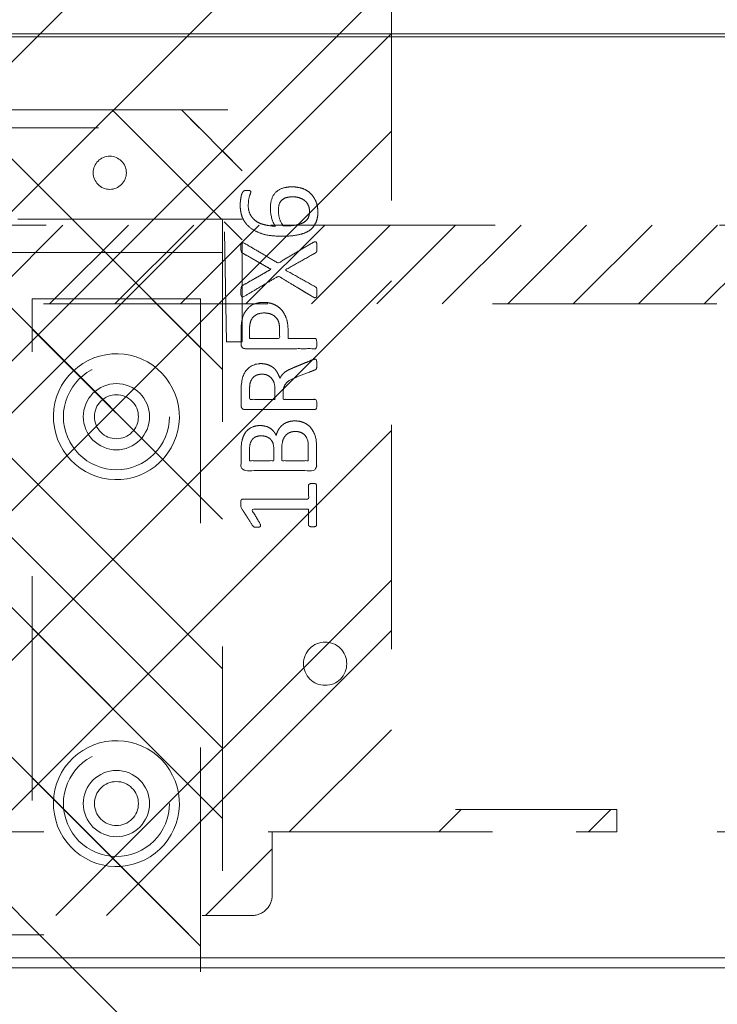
# Model space of a CAD drawing. Header units: inches. Extents: x -467 to -292, y -214 to 28.
# Tile 52 of 81: x -372 to -368, y 18 to 24. Entities that reach past the tile are written whole.
import ezdxf

# ---------------------------------------------------------------- set-up
doc = ezdxf.new("R2010")
doc.units = ezdxf.units.IN
doc.header["$LTSCALE"] = 32
doc.header["$MEASUREMENT"] = 0
doc.linetypes.add('Dash Style-1', pattern=[0.083328, 0.041656, -0.041672])
for name, color, linetype, lineweight in [('DashLine', 7, 'Dash Style-1', 13), ('DashLineFill', 7, 'Dash Style-1', 13), ('Drawing', 7, 'Continuous', 18), ('Metal-Black', 7, 'Continuous', 18), ('Metal-DeskStructure', 7, 'Continuous', 13), ('None', 7, 'Continuous', 18), ('Plastic-BracketCover', 7, 'Continuous', 13), ('SolidLine', 7, 'Continuous', 15), ('Wood_1-H', 7, 'Continuous', 13)]:
    doc.layers.add(name, color=color, linetype=linetype, lineweight=lineweight)
doc.layers.add('Electrical', color=1, linetype='Dash Style-1', lineweight=15, true_color=0xff0000)
doc.layers.add('Metal_Black', color=7, linetype='Continuous', lineweight=13, true_color=0x4c4c4c)
pattern_1 = [(45, (0, 0), (-1.61302, 1.93572), []), (45, (-1.0608, 1.0608), (-0.472346, 0.416761), [])]

# ---------------------------------------------------------------- blocks, each defined once
blk = doc.blocks.new('Group-25')
at = {"layer": 'Electrical', "linetype": 'Continuous', "lineweight": 5, "true_color": 0xdd0000}
h = blk.add_hatch(dxfattribs=at)
h.set_pattern_fill('ElectricalHatch', color=12, style=0, pattern_type=2)
h.set_pattern_definition([(45, (0, 0), (-0.33333333, -0.7222222), [])])
h.paths.add_polyline_path([(12.7579, -15.6969), (119.1752, -15.6969), (119.1752, -16.1654), (12.7579, -16.1654)])
at = {"layer": 'Electrical', "flags": 128}
blk.add_lwpolyline([(12.7579, -15.6969), (119.1752, -15.6969), (119.1752, -16.1654), (12.7579, -16.1654)], close=True, dxfattribs=at)
blk = doc.blocks.new('Group-26')
at = {"layer": 'None'}
blk.add_blockref('Group-25', (0, 0), dxfattribs=at)
blk = doc.blocks.new('SL Overhead (2D)')
at = {"layer": 'None'}
blk.add_blockref('Group-26', (0, 0), dxfattribs=at)
at = {"layer": 'Drawing', "color": 0, "flags": 1}
for tag in ['Tag', 'Catalog', 'Option1', 'Option2', 'Option3', 'Option4', 'Option5', 'Option6', 'Option7', 'Option8', 'Option9', 'Option10', 'Option11', 'Option12', 'Custom', 'FinishGroup', 'Discount', 'Item2', 'Item3', 'Item6', 'Item8', 'Item9', 'Item10', 'Item12', 'Item13', 'Item16', 'Item18', 'Item19', 'Item20', 'Item21', 'Item22', 'Item23', 'Item24', 'Item25', 'Item1', 'Item4', 'Item5', 'Item7', 'Item11', 'Item14', 'Item15', 'Item17']:
    blk.add_attdef(tag, (-82.6696, -130.5265), '', height=0.00709, dxfattribs=at)
blk = doc.blocks.new('Group-32')
at = {"layer": 'SolidLine', "flags": 128}
blk.add_lwpolyline([(-4.8819, -2.5591), (31.1024, -2.5591), (31.1024, -2.5787), (-4.8819, -2.5787)], close=True, dxfattribs=at)
blk = doc.blocks.new('Group-35')
at = {"layer": 'SolidLine', "flags": 128}
for points in [[(-4.8819, -2.5591), (31.1024, -2.5591), (31.1024, -86.5748), (-4.8819, -86.5748)], [(-4.8619, -2.5591), (31.0824, -2.5591), (31.0824, -86.5748), (-4.8619, -86.5748)]]:
    blk.add_lwpolyline(points, close=True, dxfattribs=at)
at = {"layer": 'None'}
blk.add_blockref('Group-32', (0, 0), dxfattribs=at)
blk = doc.blocks.new('Group-49')
at = {"layer": 'Metal_Black', "color": 7}
for points, knots in [([(2.5398, 1.8457), (2.5694, 1.8457), (2.6247, 1.8291), (2.6672, 1.7903), (2.693, 1.7331), (2.693, 1.6667), (2.6782, 1.6242), (2.6524, 1.591), (2.6155, 1.5707), (2.5675, 1.5578), (2.5103, 1.5523), (2.4494, 1.5523), (2.3608, 1.5606), (2.2888, 1.6021), (2.2519, 1.6427), (2.2316, 1.6999), (2.2316, 1.7516), (2.2353, 1.7774), (2.239, 1.7996), (2.2464, 1.8143), (2.2501, 1.8199), (2.2538, 1.8217), (2.2593, 1.8236), (2.2727, 1.8236), (2.2916, 1.8236), (2.2944, 1.818), (2.2944, 1.8106), (2.2888, 1.7977), (2.2833, 1.7793), (2.2796, 1.7516), (2.2796, 1.7017), (2.3055, 1.6556), (2.3497, 1.6261), (2.4088, 1.6132), (2.4402, 1.6113), (2.4346, 1.6205), (2.4236, 1.6427), (2.4162, 1.6704), (2.4106, 1.6999), (2.4106, 1.7534), (2.4309, 1.8033), (2.466, 1.8328), (2.5121, 1.8457), (2.5398, 1.8457)], [0, 0, 0, 0.047284, 0.094569, 0.141853, 0.189137, 0.222912, 0.256686, 0.290461, 0.324235, 0.35801, 0.391784, 0.42357, 0.487141, 0.518927, 0.550713, 0.582499, 0.593093, 0.603687, 0.61428, 0.624874, 0.635468, 0.646062, 0.656655, 0.684464, 0.710949, 0.724191, 0.737433, 0.750675, 0.763918, 0.77716, 0.803647, 0.830135, 0.856622, 0.883109, 0.883109, 0.892179, 0.901248, 0.910318, 0.919387, 0.93954, 0.959693, 0.979847, 1, 1, 1]), ([(2.5454, 1.7866), (2.5269, 1.7866), (2.4937, 1.7793), (2.4697, 1.759), (2.4586, 1.7294), (2.4586, 1.6925), (2.4623, 1.6667), (2.4697, 1.6427), (2.4808, 1.6224), (2.4882, 1.6132), (2.5325, 1.6132), (2.5915, 1.6242), (2.6284, 1.6464), (2.6432, 1.6778), (2.6432, 1.7221), (2.6266, 1.7553), (2.5989, 1.7756), (2.5638, 1.7866), (2.5454, 1.7866)], [0, 0, 0, 0.044843, 0.089687, 0.13453, 0.179374, 0.20352, 0.227667, 0.251813, 0.27596, 0.27596, 0.366465, 0.45697, 0.547475, 0.63798, 0.728485, 0.81899, 0.909495, 1, 1, 1]), ([(2.6635, 1.5144), (2.6709, 1.5181), (2.6801, 1.52), (2.6856, 1.5144), (2.6875, 1.4997), (2.6875, 1.4798), (2.6875, 1.4646), (2.6838, 1.4572), (2.6801, 1.4535), (2.6764, 1.4517), (2.5878, 1.4019), (2.4992, 1.352), (2.5878, 1.3022), (2.6764, 1.2524), (2.6801, 1.2505), (2.6838, 1.245), (2.6875, 1.2395), (2.6875, 1.2242), (2.6875, 1.2044), (2.6847, 1.185), (2.6709, 1.1878), (2.6635, 1.1915), (2.5611, 1.2533), (2.4586, 1.3151), (2.359, 1.2561), (2.2593, 1.197), (2.2519, 1.1933), (2.2381, 1.1906), (2.2353, 1.2099), (2.2353, 1.2339), (2.2372, 1.2468), (2.239, 1.2542), (2.2446, 1.2579), (2.2464, 1.2598), (2.3304, 1.3077), (2.4143, 1.3557), (2.3304, 1.4037), (2.2464, 1.4517), (2.2446, 1.4535), (2.239, 1.4554), (2.2372, 1.4628), (2.2353, 1.4738), (2.2353, 1.496), (2.2381, 1.5154), (2.2519, 1.5126), (2.2593, 1.5089), (2.3581, 1.4508), (2.4568, 1.3926), (2.5601, 1.4535), (2.6635, 1.5144)], [0, 0, 0, 0.005797, 0.011593, 0.01739, 0.023187, 0.027776, 0.031157, 0.034538, 0.03792, 0.03792, 0.121199, 0.121199, 0.204479, 0.204479, 0.20786, 0.211241, 0.214623, 0.219212, 0.225008, 0.236602, 0.242398, 0.242398, 0.326423, 0.326423, 0.407782, 0.407782, 0.413578, 0.425171, 0.430968, 0.435937, 0.440905, 0.445874, 0.450842, 0.450842, 0.634953, 0.634953, 0.819063, 0.819063, 0.824031, 0.829, 0.833968, 0.838937, 0.843905, 0.853843, 0.858811, 0.858811, 0.927786, 0.927786, 1, 1, 1]), ([(2.3682, 1.159), (2.4033, 1.159), (2.4568, 1.1368), (2.4937, 1.0962), (2.5158, 1.0372), (2.5158, 0.9698), (2.5158, 0.9449), (2.5961, 0.9449), (2.6801, 0.9449), (2.6838, 0.9412), (2.6856, 0.9338), (2.6875, 0.9227), (2.6875, 0.9061), (2.6856, 0.8951), (2.6838, 0.8877), (2.6801, 0.884), (2.4697, 0.884), (2.2501, 0.884), (2.2372, 0.8987), (2.2372, 0.956), (2.2372, 1.0187), (2.2409, 1.0445), (2.2482, 1.0814), (2.2704, 1.1184), (2.3018, 1.146), (2.3442, 1.159), (2.3682, 1.159)], [0, 0, 0, 0.066268, 0.132535, 0.198803, 0.26507, 0.303966, 0.303966, 0.429297, 0.43506, 0.440822, 0.446584, 0.452347, 0.456957, 0.461567, 0.466177, 0.470786, 0.728938, 0.745073, 0.761208, 0.845107, 0.870922, 0.896738, 0.922553, 0.948369, 0.974184, 1, 1, 1]), ([(2.3737, 1.0962), (2.3461, 1.0962), (2.3091, 1.0759), (2.2925, 1.0464), (2.287, 1.015), (2.287, 0.9716), (2.287, 0.9449), (2.3765, 0.9449), (2.466, 0.9449), (2.466, 0.9716), (2.466, 1.0242), (2.4531, 1.0611), (2.4273, 1.0851), (2.394, 1.0962), (2.3737, 1.0962)], [0, 0, 0, 0.053098, 0.106195, 0.159293, 0.212391, 0.297937, 0.297937, 0.584068, 0.584068, 0.669615, 0.752211, 0.834807, 0.917404, 1, 1, 1]), ([(2.6764, 0.821), (2.6801, 0.821), (2.6838, 0.8191), (2.6856, 0.8117), (2.6875, 0.7988), (2.6875, 0.7804), (2.6856, 0.7693), (2.6838, 0.7619), (2.6782, 0.7582), (2.6727, 0.7564), (2.6201, 0.7361), (2.5675, 0.7158), (2.5491, 0.7084), (2.5195, 0.6936), (2.4974, 0.6715), (2.4863, 0.642), (2.4863, 0.6023), (2.4863, 0.5829), (2.5814, 0.5829), (2.6801, 0.5829), (2.6838, 0.5792), (2.6856, 0.5718), (2.6875, 0.5608), (2.6875, 0.5441), (2.6856, 0.5331), (2.6838, 0.5257), (2.6801, 0.522), (2.4688, 0.522), (2.2482, 0.522), (2.2372, 0.5368), (2.2372, 0.5921), (2.2372, 0.6567), (2.239, 0.6789), (2.2409, 0.6881), (2.2446, 0.7139), (2.2649, 0.7545), (2.2944, 0.7804), (2.3331, 0.7951), (2.3774, 0.7951), (2.4143, 0.7822), (2.442, 0.7601), (2.4605, 0.7268), (2.4679, 0.7084), (2.4734, 0.7195), (2.4882, 0.7379), (2.5085, 0.7527), (2.5361, 0.7656), (2.5528, 0.773), (2.6017, 0.7933), (2.6506, 0.8136), (2.6635, 0.8191), (2.6746, 0.821), (2.6764, 0.821)], [0, 0, 0, 0.004018, 0.008035, 0.012053, 0.01607, 0.020088, 0.024105, 0.028123, 0.03214, 0.03214, 0.070951, 0.070951, 0.084634, 0.098317, 0.112001, 0.125684, 0.138745, 0.138745, 0.202807, 0.205295, 0.207782, 0.21027, 0.212758, 0.214748, 0.216739, 0.218729, 0.220719, 0.332671, 0.339637, 0.346603, 0.391882, 0.407555, 0.423229, 0.423229, 0.466696, 0.510164, 0.553631, 0.597099, 0.640566, 0.684033, 0.727501, 0.770968, 0.770968, 0.798042, 0.825115, 0.852188, 0.879262, 0.879262, 0.958132, 0.958132, 0.979066, 1, 1, 1]), ([(2.3627, 0.7324), (2.335, 0.7324), (2.2999, 0.7084), (2.2907, 0.6807), (2.2888, 0.6715), (2.287, 0.6493), (2.287, 0.6078), (2.287, 0.5829), (2.3627, 0.5829), (2.4383, 0.5829), (2.4383, 0.6115), (2.4383, 0.6641), (2.4273, 0.6973), (2.4051, 0.7213), (2.3774, 0.7324), (2.3627, 0.7324)], [0, 0, 0, 0.142515, 0.285031, 0.285031, 0.330993, 0.376955, 0.445899, 0.445899, 0.655281, 0.655281, 0.734439, 0.800829, 0.867219, 0.93361, 1, 1, 1]), ([(2.5564, 0.4546), (2.5786, 0.4546), (2.6137, 0.4436), (2.6432, 0.4251), (2.6635, 0.3974), (2.6856, 0.3476), (2.6856, 0.2406), (2.6856, 0.1741), (2.6746, 0.1594), (2.4614, 0.1594), (2.2482, 0.1594), (2.2372, 0.1741), (2.2372, 0.2323), (2.2372, 0.3236), (2.2538, 0.3753), (2.2815, 0.4085), (2.3239, 0.427), (2.3664, 0.427), (2.3959, 0.4196), (2.4199, 0.4048), (2.4402, 0.3808), (2.4457, 0.3679), (2.4494, 0.3864), (2.4679, 0.4177), (2.4955, 0.4417), (2.5343, 0.4546), (2.5564, 0.4546)], [0, 0, 0, 0.031455, 0.06291, 0.094366, 0.125821, 0.188731, 0.266159, 0.275837, 0.285516, 0.435531, 0.44521, 0.454888, 0.521427, 0.574659, 0.627891, 0.681123, 0.734355, 0.762747, 0.791139, 0.819531, 0.847924, 0.847924, 0.885943, 0.923962, 0.961981, 1, 1, 1]), ([(2.3571, 0.3661), (2.3405, 0.3661), (2.3147, 0.3568), (2.2962, 0.3365), (2.287, 0.3052), (2.287, 0.2498), (2.287, 0.2184), (2.359, 0.2184), (2.4309, 0.2184), (2.4309, 0.2526), (2.4309, 0.3089), (2.4199, 0.3384), (2.3996, 0.3568), (2.3719, 0.3661), (2.3571, 0.3661)], [0, 0, 0, 0.074499, 0.148998, 0.223496, 0.297995, 0.395417, 0.395417, 0.61891, 0.61891, 0.724928, 0.793696, 0.862464, 0.931232, 1, 1, 1]), ([(2.5601, 0.3919), (2.5398, 0.3919), (2.5103, 0.379), (2.49, 0.355), (2.4789, 0.3181), (2.4789, 0.2544), (2.4789, 0.2184), (2.5574, 0.2184), (2.6358, 0.2184), (2.6358, 0.2618), (2.6358, 0.3458), (2.6081, 0.379), (2.5786, 0.3919), (2.5601, 0.3919)], [0, 0, 0, 0.079156, 0.158312, 0.237468, 0.316624, 0.419526, 0.419526, 0.643799, 0.643799, 0.767809, 0.883905, 0.941952, 1, 1, 1]), ([(2.6616, 0.0835), (2.669, 0.0835), (2.6829, 0.0808), (2.6856, 0.0725), (2.6856, -0.0466), (2.6856, -0.1656), (2.6838, -0.1693), (2.6782, -0.173), (2.669, -0.1748), (2.6561, -0.1748), (2.6469, -0.173), (2.6413, -0.1711), (2.6376, -0.1656), (2.6376, -0.1167), (2.6376, -0.0696), (2.4679, -0.0696), (2.2981, -0.0696), (2.3239, -0.113), (2.3497, -0.1564), (2.3516, -0.1619), (2.3534, -0.1711), (2.3497, -0.1748), (2.3387, -0.1767), (2.3262, -0.1767), (2.3165, -0.1767), (2.311, -0.1748), (2.3073, -0.1711), (2.3055, -0.1674), (2.2722, -0.1158), (2.239, -0.0641), (2.2372, -0.0623), (2.2372, -0.0586), (2.2353, -0.053), (2.2353, -0.036), (2.2353, -0.018), (2.239, -0.0124), (2.2427, -0.0106), (2.4411, -0.0106), (2.6376, -0.0106), (2.6376, 0.03), (2.6376, 0.0743), (2.6413, 0.078), (2.6469, 0.0817), (2.6561, 0.0835), (2.6616, 0.0835)], [0, 0, 0, 0.00261, 0.007831, 0.010441, 0.176195, 0.178805, 0.181415, 0.184026, 0.186636, 0.188594, 0.190551, 0.192509, 0.194467, 0.244389, 0.244389, 0.424498, 0.424498, 0.47805, 0.47805, 0.484241, 0.490432, 0.496622, 0.502813, 0.507071, 0.510941, 0.514811, 0.518682, 0.518682, 0.576295, 0.576295, 0.578743, 0.58119, 0.583638, 0.590247, 0.593184, 0.596122, 0.599059, 0.911881, 0.911881, 0.976501, 0.982376, 0.988251, 0.994125, 1, 1, 1])]:
    blk.add_open_spline(points, degree=2, knots=knots, dxfattribs=at)
blk = doc.blocks.new('1BRPX6-Util_Bkt_Sm-N (2D)')
at = {"layer": 'DashLineFill', "linetype": 'Continuous', "lineweight": 13}
h = blk.add_hatch(dxfattribs=at)
h.set_pattern_fill('Steel', color=253, style=0, pattern_type=2)
h.set_pattern_definition(pattern_1)
edge = h.paths.add_edge_path()
edge.add_line((-4.4685, 4.4134), (-3.1299, 4.4134))
edge.add_line((-3.1299, 4.4134), (-3.1299, -1.8543))
edge.add_line((-3.1299, -1.8543), (-4.4685, -1.8543))
edge.add_line((-4.4685, -1.8543), (-4.4685, -1.9882))
edge.add_line((-4.4685, -1.9882), (-2.4213, -1.9882))
edge.add_line((-2.4213, -1.9882), (-2.4213, -2.3661))
edge.add_arc((-2.3031, -2.3661), 0.1181, 180, 270)
edge.add_line((-2.3031, -2.4843), (2.3031, -2.4843))
edge.add_arc((2.3031, -2.3661), 0.1181, 270, 360)
edge.add_line((2.4213, -2.3661), (2.4213, -1.9882))
edge.add_line((2.4213, -1.9882), (4.4685, -1.9882))
edge.add_line((4.4685, -1.9882), (4.4685, -1.8543))
edge.add_line((4.4685, -1.8543), (3.1299, -1.8543))
edge.add_line((3.1299, -1.8543), (3.1299, 4.4134))
edge.add_line((3.1299, 4.4134), (4.4685, 4.4134))
edge.add_line((4.4685, 4.4134), (4.4685, 4.5472))
edge.add_line((4.4685, 4.5472), (2.4213, 4.5472))
edge.add_line((2.4213, 4.5472), (2.4213, 4.9252))
edge.add_arc((2.3031, 4.9252), 0.1181, 0, 90)
edge.add_line((2.3031, 5.0433), (-2.3031, 5.0433))
edge.add_arc((-2.3031, 4.9252), 0.1181, 90, 180)
edge.add_line((-2.4213, 4.9252), (-2.4213, 4.5472))
edge.add_line((-2.4213, 4.5472), (-4.4685, 4.5472))
edge.add_line((-4.4685, 4.5472), (-4.4685, 4.4134))
at = {"layer": 'DashLineFill', "flags": 128}
blk.add_lwpolyline([(-4.4685, 4.4134), (-3.1299, 4.4134), (-3.1299, -1.8543), (-4.4685, -1.8543), (-4.4685, -1.9882), (-2.4213, -1.9882), (-2.4213, -2.3661, 0.414214), (-2.3031, -2.4843), (2.3031, -2.4843, 0.414214), (2.4213, -2.3661), (2.4213, -1.9882), (4.4685, -1.9882), (4.4685, -1.8543), (3.1299, -1.8543), (3.1299, 4.4134), (4.4685, 4.4134), (4.4685, 4.5472), (2.4213, 4.5472), (2.4213, 4.9252, 0.414214), (2.3031, 5.0433), (-2.3031, 5.0433, 0.414214), (-2.4213, 4.9252), (-2.4213, 4.5472), (-4.4685, 4.5472)], format="xyb", close=True, dxfattribs=at)
at = {"layer": 'SolidLine', "flags": 128}
blk.add_lwpolyline([(2.7362, -0.8597), (2.7488, -0.8603), (2.7613, -0.8622), (2.7735, -0.8652), (2.7854, -0.8695), (2.7968, -0.8749), (2.8076, -0.8813), (2.8177, -0.8889), (2.8271, -0.8973), (2.8356, -0.9067), (2.8431, -0.9168), (2.8495, -0.9276), (2.8549, -0.939), (2.8592, -0.9509), (2.8623, -0.9631), (2.8641, -0.9756), (2.8647, -0.9882), (2.8641, -1.0008), (2.8623, -1.0133), (2.8592, -1.0255), (2.8549, -1.0374), (2.8495, -1.0488), (2.8431, -1.0596), (2.8356, -1.0697), (2.8271, -1.0791), (2.8177, -1.0875), (2.8076, -1.095), (2.7968, -1.1015), (2.7854, -1.1069), (2.7735, -1.1112), (2.7613, -1.1142), (2.7488, -1.1161), (2.7362, -1.1167), (2.7236, -1.1161), (2.7112, -1.1142), (2.6989, -1.1112), (2.687, -1.1069), (2.6756, -1.1015), (2.6648, -1.095), (2.6547, -1.0875), (2.6454, -1.0791), (2.6369, -1.0697), (2.6294, -1.0596), (2.6229, -1.0488), (2.6175, -1.0374), (2.6133, -1.0255), (2.6102, -1.0133), (2.6083, -1.0008), (2.6077, -0.9882), (2.6083, -0.9756), (2.6102, -0.9631), (2.6133, -0.9509), (2.6175, -0.939), (2.6229, -0.9276), (2.6294, -0.9168), (2.6369, -0.9067), (2.6454, -0.8973), (2.6547, -0.8889), (2.6648, -0.8813), (2.6756, -0.8749), (2.687, -0.8695), (2.6989, -0.8652), (2.7112, -0.8622), (2.7236, -0.8603)], close=True, dxfattribs=at)
at = {"layer": 'Metal_Black', "color": 7}
blk.add_blockref('Group-49', (0, 0), dxfattribs=at)
blk = doc.blocks.new('Group-54')
at = {"layer": 'DashLine', "flags": 128}
blk.add_lwpolyline([(12.7559, -7.3031), (51.5879, -7.3031), (51.5879, -8.0512), (12.7559, -8.0512)], close=True, dxfattribs=at)
at = {"layer": 'SolidLine', "flags": 128}
for points in [[(12.7559, -0.7677), (71.2205, -0.7677), (71.2205, -8.0512), (12.7559, -8.0512)], [(12.126, -8.1102), (31.9554, -8.1102), (31.9554, -8.8583), (12.126, -8.8583)]]:
    blk.add_lwpolyline(points, close=True, dxfattribs=at)
at = {"layer": 'Wood_1-H', "color": 7}
blk.add_blockref('1BRPX6-Util_Bkt_Sm-N (2D)', (21.0236, -5.315), dxfattribs=at)
blk = doc.blocks.new('1BRPT8_Cover (2D)')
at = {"layer": 'DashLineFill', "linetype": 'Continuous', "lineweight": 13}
h = blk.add_hatch(dxfattribs=at)
h.set_pattern_fill('Steel', color=253, style=0, pattern_type=2)
h.set_pattern_definition(pattern_1)
h.paths.add_polyline_path([(-1.5945, -8.7638), (-2.3228, -8.7638), (-2.3228, -8.7511), (-2.8261, -8.7423), (-2.8664, -8.7028), (-2.8664, -6.673), (-2.8472, -6.6533), (-2.3228, -6.6441), (-2.3228, -6.5842), (-2.8472, -6.5751), (-2.8664, -6.5554), (-2.8664, -4.4682), (-2.8472, -4.4486), (-2.3228, -4.4394), (-2.3228, -4.3795), (-2.8472, -4.3703), (-2.8664, -4.3507), (-2.8664, -2.2635), (-2.8472, -2.2438), (-2.3228, -2.2347), (-2.3228, -2.1748), (-2.8472, -2.1656), (-2.8664, -2.1459), (-2.8664, -0.0588), (-2.8472, -0.0391), (-2.3228, -0.03), (-2.3228, 0.03), (-2.8472, 0.0391), (-2.8664, 0.0588), (-2.8664, 2.1459), (-2.8472, 2.1656), (-2.3228, 2.1748), (-2.3228, 2.2347), (-2.8472, 2.2438), (-2.8664, 2.2635), (-2.8664, 4.3507), (-2.8472, 4.3703), (-2.3228, 4.3795), (-2.3228, 4.4394), (-2.8472, 4.4486), (-2.8664, 4.4682), (-2.8655, 6.5554), (-2.8472, 6.5751), (-2.3228, 6.5842), (-2.3228, 6.6441), (-2.8472, 6.6533), (-2.8664, 6.673), (-2.8664, 8.7028), (-2.8261, 8.7423), (-1.5945, 8.7638), (-1.5945, 8.8583), (-2.9724, 8.8583), (-2.9724, -8.8583), (-1.5945, -8.8583)])
h = blk.add_hatch(dxfattribs=at)
h.set_pattern_fill('Steel', color=253, style=0, pattern_type=2)
h.set_pattern_definition(pattern_1)
h.paths.add_polyline_path([(-2.3228, 8.8583), (-2.3228, -8.8583), (-2.9724, -8.8583), (-2.9724, 8.8583)])
at = {"layer": 'DashLineFill', "flags": 128}
for points in [[(-1.5945, -8.7638), (-2.3228, -8.7638), (-2.3228, -8.7511), (-2.8261, -8.7423), (-2.8664, -8.7028), (-2.8664, -6.673), (-2.8472, -6.6533), (-2.3228, -6.6441), (-2.3228, -6.5842), (-2.8472, -6.5751), (-2.8664, -6.5554), (-2.8664, -4.4682), (-2.8472, -4.4486), (-2.3228, -4.4394), (-2.3228, -4.3795), (-2.8472, -4.3703), (-2.8664, -4.3507), (-2.8664, -2.2635), (-2.8472, -2.2438), (-2.3228, -2.2347), (-2.3228, -2.1748), (-2.8472, -2.1656), (-2.8664, -2.1459), (-2.8664, -0.0588), (-2.8472, -0.0391), (-2.3228, -0.03), (-2.3228, 0.03), (-2.8472, 0.0391), (-2.8664, 0.0588), (-2.8664, 2.1459), (-2.8472, 2.1656), (-2.3228, 2.1748), (-2.3228, 2.2347), (-2.8472, 2.2438), (-2.8664, 2.2635), (-2.8664, 4.3507), (-2.8472, 4.3703), (-2.3228, 4.3795), (-2.3228, 4.4394), (-2.8472, 4.4486), (-2.8664, 4.4682), (-2.8655, 6.5554), (-2.8472, 6.5751), (-2.3228, 6.5842), (-2.3228, 6.6441), (-2.8472, 6.6533), (-2.8664, 6.673), (-2.8664, 8.7028), (-2.8261, 8.7423), (-1.5945, 8.7638), (-1.5945, 8.8583), (-2.9724, 8.8583), (-2.9724, -8.8583), (-1.5945, -8.8583)], [(-2.3228, 8.8583), (-2.3228, -8.8583), (-2.9724, -8.8583), (-2.9724, 8.8583)]]:
    blk.add_lwpolyline(points, close=True, dxfattribs=at)
at = {"layer": 'SolidLine', "flags": 128}
blk.add_lwpolyline([(-2.5, 8.0709), (-2.5005, 8.0612), (-2.5019, 8.0517), (-2.5042, 8.0423), (-2.5075, 8.0332), (-2.5116, 8.0245), (-2.5166, 8.0162), (-2.5223, 8.0084), (-2.5288, 8.0013), (-2.536, 7.9948), (-2.5437, 7.989), (-2.552, 7.9841), (-2.5608, 7.9799), (-2.5699, 7.9767), (-2.5792, 7.9743), (-2.5888, 7.9729), (-2.5984, 7.9724), (-2.6081, 7.9729), (-2.6176, 7.9743), (-2.627, 7.9767), (-2.6361, 7.9799), (-2.6448, 7.9841), (-2.6531, 7.989), (-2.6609, 7.9948), (-2.668, 8.0013), (-2.6745, 8.0084), (-2.6803, 8.0162), (-2.6852, 8.0245), (-2.6894, 8.0332), (-2.6926, 8.0423), (-2.695, 8.0517), (-2.6964, 8.0612), (-2.6969, 8.0709), (-2.6964, 8.0805), (-2.695, 8.0901), (-2.6926, 8.0994), (-2.6894, 8.1085), (-2.6852, 8.1173), (-2.6803, 8.1255), (-2.6745, 8.1333), (-2.668, 8.1405), (-2.6609, 8.1469), (-2.6531, 8.1527), (-2.6448, 8.1577), (-2.6361, 8.1618), (-2.627, 8.1651), (-2.6176, 8.1674), (-2.6081, 8.1688), (-2.5984, 8.1693), (-2.5888, 8.1688), (-2.5792, 8.1674), (-2.5699, 8.1651), (-2.5608, 8.1618), (-2.552, 8.1577), (-2.5437, 8.1527), (-2.536, 8.1469), (-2.5288, 8.1405), (-2.5223, 8.1333), (-2.5166, 8.1255), (-2.5116, 8.1173), (-2.5075, 8.1085), (-2.5042, 8.0994), (-2.5019, 8.0901), (-2.5005, 8.0805)], close=True, dxfattribs=at)
blk = doc.blocks.new('1BRPT9-Bracket (2D)')
at = {"layer": 'DashLineFill', "linetype": 'Continuous', "lineweight": 13}
h = blk.add_hatch(dxfattribs=at)
h.set_pattern_fill('Steel', color=253, style=0, pattern_type=2)
h.set_pattern_definition(pattern_1)
edge = h.paths.add_edge_path()
edge.add_arc((1.6779, -8.4882), 0.252, 270, 360)
edge.add_line((1.9299, -8.4882), (1.9299, -7.4803))
edge.add_line((1.9299, -7.4803), (2.3236, -7.4803))
edge.add_line((2.3236, -7.4803), (2.3236, 7.4611))
edge.add_line((2.3236, 7.4611), (1.9299, 7.4803))
edge.add_line((1.9299, 7.4803), (1.9299, 8.4882))
edge.add_arc((1.6779, 8.4882), 0.252, 360, 450)
edge.add_line((1.6779, 8.7402), (-2.3221, 8.7402))
edge.add_line((-2.3221, 8.7402), (-2.3221, -8.7402))
edge.add_line((-2.3221, -8.7402), (1.6779, -8.7402))
h = blk.add_hatch(dxfattribs=at)
h.set_pattern_fill('Steel', color=253, style=0, pattern_type=2)
h.set_pattern_definition(pattern_1)
h.paths.add_polyline_path([(-1.1488, 8.4252), (-1.118, 8.4237), (-1.0874, 8.4191), (-1.0574, 8.4116), (-1.0283, 8.4012), (-1.0004, 8.388), (-0.9739, 8.3721), (-0.949, 8.3537), (-0.9261, 8.3329), (-0.9054, 8.31), (-0.887, 8.2852), (-0.8711, 8.2587), (-0.8579, 8.2308), (-0.8474, 8.2017), (-0.8399, 8.1717), (-0.8354, 8.1411), (-0.8339, 8.1102), (-0.8354, 8.0794), (-0.8399, 8.0488), (-0.8474, 8.0188), (-0.8579, 7.9897), (-0.8711, 7.9618), (-0.887, 7.9353), (-0.9054, 7.9104), (-0.9261, 7.8875), (-0.949, 7.8668), (-0.9739, 7.8484), (-1.0004, 7.8325), (-1.0283, 7.8193), (-1.0574, 7.8088), (-1.0874, 7.8013), (-1.118, 7.7968), (-1.1488, 7.7953), (-1.1797, 7.7968), (-1.2103, 7.8013), (-1.2403, 7.8088), (-1.2694, 7.8193), (-1.2973, 7.8325), (-1.3238, 7.8484), (-1.3486, 7.8668), (-1.3716, 7.8875), (-1.3923, 7.9104), (-1.4107, 7.9353), (-1.4266, 7.9618), (-1.4398, 7.9897), (-1.4502, 8.0188), (-1.4577, 8.0488), (-1.4623, 8.0794), (-1.4638, 8.1102), (-1.4623, 8.1411), (-1.4577, 8.1717), (-1.4502, 8.2017), (-1.4398, 8.2308), (-1.4266, 8.2587), (-1.4107, 8.2852), (-1.3923, 8.31), (-1.3716, 8.3329), (-1.3486, 8.3537), (-1.3238, 8.3721), (-1.2973, 8.388), (-1.2694, 8.4012), (-1.2403, 8.4116), (-1.2103, 8.4191), (-1.1797, 8.4237)])
h = blk.add_hatch(dxfattribs=at)
h.set_pattern_fill('Steel', color=253, style=0, pattern_type=2)
h.set_pattern_definition(pattern_1)
h.paths.add_polyline_path([(1.1504, 8.4252), (1.1812, 8.4237), (1.2118, 8.4191), (1.2418, 8.4116), (1.2709, 8.4012), (1.2988, 8.388), (1.3254, 8.3721), (1.3502, 8.3537), (1.3731, 8.3329), (1.3938, 8.31), (1.4123, 8.2852), (1.4281, 8.2587), (1.4414, 8.2308), (1.4518, 8.2017), (1.4593, 8.1717), (1.4638, 8.1411), (1.4653, 8.1102), (1.4638, 8.0794), (1.4593, 8.0488), (1.4518, 8.0188), (1.4414, 7.9897), (1.4281, 7.9618), (1.4123, 7.9353), (1.3938, 7.9104), (1.3731, 7.8875), (1.3502, 7.8668), (1.3254, 7.8484), (1.2988, 7.8325), (1.2709, 7.8193), (1.2418, 7.8088), (1.2118, 7.8013), (1.1812, 7.7968), (1.1504, 7.7953), (1.1195, 7.7968), (1.0889, 7.8013), (1.0589, 7.8088), (1.0298, 7.8193), (1.0019, 7.8325), (0.9754, 7.8484), (0.9506, 7.8668), (0.9277, 7.8875), (0.9069, 7.9104), (0.8885, 7.9353), (0.8726, 7.9618), (0.8594, 7.9897), (0.849, 8.0188), (0.8415, 8.0488), (0.8369, 8.0794), (0.8354, 8.1102), (0.8369, 8.1411), (0.8415, 8.1717), (0.849, 8.2017), (0.8594, 8.2308), (0.8726, 8.2587), (0.8885, 8.2852), (0.9069, 8.31), (0.9277, 8.3329), (0.9506, 8.3537), (0.9754, 8.3721), (1.0019, 8.388), (1.0298, 8.4012), (1.0589, 8.4116), (1.0889, 8.4191), (1.1195, 8.4237)])
h = blk.add_hatch(dxfattribs=at)
h.set_pattern_fill('Steel', color=253, style=0, pattern_type=2)
h.set_pattern_definition(pattern_1)
h.paths.add_polyline_path([(-1.1488, 8.3071), (-1.1295, 8.3061), (-1.1104, 8.3033), (-1.0917, 8.2986), (-1.0735, 8.2921), (-1.056, 8.2838), (-1.0395, 8.2739), (-1.024, 8.2624), (-1.0096, 8.2494), (-0.9967, 8.2351), (-0.9852, 8.2196), (-0.9752, 8.203), (-0.967, 8.1856), (-0.9605, 8.1674), (-0.9558, 8.1486), (-0.9529, 8.1295), (-0.952, 8.1102), (-0.9529, 8.0909), (-0.9558, 8.0718), (-0.9605, 8.0531), (-0.967, 8.0349), (-0.9752, 8.0174), (-0.9852, 8.0009), (-0.9967, 7.9854), (-1.0096, 7.971), (-1.024, 7.9581), (-1.0395, 7.9466), (-1.056, 7.9366), (-1.0735, 7.9284), (-1.0917, 7.9219), (-1.1104, 7.9172), (-1.1295, 7.9143), (-1.1488, 7.9134), (-1.1681, 7.9143), (-1.1872, 7.9172), (-1.206, 7.9219), (-1.2242, 7.9284), (-1.2416, 7.9366), (-1.2582, 7.9466), (-1.2737, 7.9581), (-1.288, 7.971), (-1.301, 7.9854), (-1.3125, 8.0009), (-1.3224, 8.0174), (-1.3307, 8.0349), (-1.3372, 8.0531), (-1.3419, 8.0718), (-1.3447, 8.0909), (-1.3457, 8.1102), (-1.3447, 8.1295), (-1.3419, 8.1486), (-1.3372, 8.1674), (-1.3307, 8.1856), (-1.3224, 8.203), (-1.3125, 8.2196), (-1.301, 8.2351), (-1.288, 8.2494), (-1.2737, 8.2624), (-1.2582, 8.2739), (-1.2416, 8.2838), (-1.2242, 8.2921), (-1.206, 8.2986), (-1.1872, 8.3033), (-1.1681, 8.3061)])
h = blk.add_hatch(dxfattribs=at)
h.set_pattern_fill('Steel', color=253, style=0, pattern_type=2)
h.set_pattern_definition(pattern_1)
h.paths.add_polyline_path([(1.1504, 8.3071), (1.1697, 8.3061), (1.1888, 8.3033), (1.2075, 8.2986), (1.2257, 8.2921), (1.2432, 8.2838), (1.2597, 8.2739), (1.2753, 8.2624), (1.2896, 8.2494), (1.3025, 8.2351), (1.314, 8.2196), (1.324, 8.203), (1.3322, 8.1856), (1.3387, 8.1674), (1.3434, 8.1486), (1.3463, 8.1295), (1.3472, 8.1102), (1.3463, 8.0909), (1.3434, 8.0718), (1.3387, 8.0531), (1.3322, 8.0349), (1.324, 8.0174), (1.314, 8.0009), (1.3025, 7.9854), (1.2896, 7.971), (1.2753, 7.9581), (1.2597, 7.9466), (1.2432, 7.9366), (1.2257, 7.9284), (1.2075, 7.9219), (1.1888, 7.9172), (1.1697, 7.9143), (1.1504, 7.9134), (1.1311, 7.9143), (1.112, 7.9172), (1.0932, 7.9219), (1.075, 7.9284), (1.0576, 7.9366), (1.041, 7.9466), (1.0255, 7.9581), (1.0112, 7.971), (0.9982, 7.9854), (0.9867, 8.0009), (0.9768, 8.0174), (0.9685, 8.0349), (0.962, 8.0531), (0.9573, 8.0718), (0.9545, 8.0909), (0.9535, 8.1102), (0.9545, 8.1295), (0.9573, 8.1486), (0.962, 8.1674), (0.9685, 8.1856), (0.9768, 8.203), (0.9867, 8.2196), (0.9982, 8.2351), (1.0112, 8.2494), (1.0255, 8.2624), (1.041, 8.2739), (1.0576, 8.2838), (1.075, 8.2921), (1.0932, 8.2986), (1.112, 8.3033), (1.1311, 8.3061)])
at = {"layer": 'DashLineFill'}
blk.add_line((-2.1252, 8.7402), (-2.1252, -8.7402), dxfattribs=at)
at = {"layer": 'DashLineFill', "flags": 128}
blk.add_lwpolyline([(1.6779, -8.7402, 0.414214), (1.9299, -8.4882), (1.9299, -7.4803), (2.3236, -7.4803), (2.3236, 7.4611), (1.9299, 7.4803), (1.9299, 8.4882, 0.414214), (1.6779, 8.7402), (-2.3221, 8.7402), (-2.3221, -8.7402)], format="xyb", close=True, dxfattribs=at)
for points in [[(-1.1488, 8.4252), (-1.118, 8.4237), (-1.0874, 8.4191), (-1.0574, 8.4116), (-1.0283, 8.4012), (-1.0004, 8.388), (-0.9739, 8.3721), (-0.949, 8.3537), (-0.9261, 8.3329), (-0.9054, 8.31), (-0.887, 8.2852), (-0.8711, 8.2587), (-0.8579, 8.2308), (-0.8474, 8.2017), (-0.8399, 8.1717), (-0.8354, 8.1411), (-0.8339, 8.1102), (-0.8354, 8.0794), (-0.8399, 8.0488), (-0.8474, 8.0188), (-0.8579, 7.9897), (-0.8711, 7.9618), (-0.887, 7.9353), (-0.9054, 7.9104), (-0.9261, 7.8875), (-0.949, 7.8668), (-0.9739, 7.8484), (-1.0004, 7.8325), (-1.0283, 7.8193), (-1.0574, 7.8088), (-1.0874, 7.8013), (-1.118, 7.7968), (-1.1488, 7.7953), (-1.1797, 7.7968), (-1.2103, 7.8013), (-1.2403, 7.8088), (-1.2694, 7.8193), (-1.2973, 7.8325), (-1.3238, 7.8484), (-1.3486, 7.8668), (-1.3716, 7.8875), (-1.3923, 7.9104), (-1.4107, 7.9353), (-1.4266, 7.9618), (-1.4398, 7.9897), (-1.4502, 8.0188), (-1.4577, 8.0488), (-1.4623, 8.0794), (-1.4638, 8.1102), (-1.4623, 8.1411), (-1.4577, 8.1717), (-1.4502, 8.2017), (-1.4398, 8.2308), (-1.4266, 8.2587), (-1.4107, 8.2852), (-1.3923, 8.31), (-1.3716, 8.3329), (-1.3486, 8.3537), (-1.3238, 8.3721), (-1.2973, 8.388), (-1.2694, 8.4012), (-1.2403, 8.4116), (-1.2103, 8.4191), (-1.1797, 8.4237)], [(1.1504, 8.4252), (1.1812, 8.4237), (1.2118, 8.4191), (1.2418, 8.4116), (1.2709, 8.4012), (1.2988, 8.388), (1.3254, 8.3721), (1.3502, 8.3537), (1.3731, 8.3329), (1.3938, 8.31), (1.4123, 8.2852), (1.4281, 8.2587), (1.4414, 8.2308), (1.4518, 8.2017), (1.4593, 8.1717), (1.4638, 8.1411), (1.4653, 8.1102), (1.4638, 8.0794), (1.4593, 8.0488), (1.4518, 8.0188), (1.4414, 7.9897), (1.4281, 7.9618), (1.4123, 7.9353), (1.3938, 7.9104), (1.3731, 7.8875), (1.3502, 7.8668), (1.3254, 7.8484), (1.2988, 7.8325), (1.2709, 7.8193), (1.2418, 7.8088), (1.2118, 7.8013), (1.1812, 7.7968), (1.1504, 7.7953), (1.1195, 7.7968), (1.0889, 7.8013), (1.0589, 7.8088), (1.0298, 7.8193), (1.0019, 7.8325), (0.9754, 7.8484), (0.9506, 7.8668), (0.9277, 7.8875), (0.9069, 7.9104), (0.8885, 7.9353), (0.8726, 7.9618), (0.8594, 7.9897), (0.849, 8.0188), (0.8415, 8.0488), (0.8369, 8.0794), (0.8354, 8.1102), (0.8369, 8.1411), (0.8415, 8.1717), (0.849, 8.2017), (0.8594, 8.2308), (0.8726, 8.2587), (0.8885, 8.2852), (0.9069, 8.31), (0.9277, 8.3329), (0.9506, 8.3537), (0.9754, 8.3721), (1.0019, 8.388), (1.0298, 8.4012), (1.0589, 8.4116), (1.0889, 8.4191), (1.1195, 8.4237)], [(-1.1488, 8.3071), (-1.1295, 8.3061), (-1.1104, 8.3033), (-1.0917, 8.2986), (-1.0735, 8.2921), (-1.056, 8.2838), (-1.0395, 8.2739), (-1.024, 8.2624), (-1.0096, 8.2494), (-0.9967, 8.2351), (-0.9852, 8.2196), (-0.9752, 8.203), (-0.967, 8.1856), (-0.9605, 8.1674), (-0.9558, 8.1486), (-0.9529, 8.1295), (-0.952, 8.1102), (-0.9529, 8.0909), (-0.9558, 8.0718), (-0.9605, 8.0531), (-0.967, 8.0349), (-0.9752, 8.0174), (-0.9852, 8.0009), (-0.9967, 7.9854), (-1.0096, 7.971), (-1.024, 7.9581), (-1.0395, 7.9466), (-1.056, 7.9366), (-1.0735, 7.9284), (-1.0917, 7.9219), (-1.1104, 7.9172), (-1.1295, 7.9143), (-1.1488, 7.9134), (-1.1681, 7.9143), (-1.1872, 7.9172), (-1.206, 7.9219), (-1.2242, 7.9284), (-1.2416, 7.9366), (-1.2582, 7.9466), (-1.2737, 7.9581), (-1.288, 7.971), (-1.301, 7.9854), (-1.3125, 8.0009), (-1.3224, 8.0174), (-1.3307, 8.0349), (-1.3372, 8.0531), (-1.3419, 8.0718), (-1.3447, 8.0909), (-1.3457, 8.1102), (-1.3447, 8.1295), (-1.3419, 8.1486), (-1.3372, 8.1674), (-1.3307, 8.1856), (-1.3224, 8.203), (-1.3125, 8.2196), (-1.301, 8.2351), (-1.288, 8.2494), (-1.2737, 8.2624), (-1.2582, 8.2739), (-1.2416, 8.2838), (-1.2242, 8.2921), (-1.206, 8.2986), (-1.1872, 8.3033), (-1.1681, 8.3061)], [(1.1504, 8.3071), (1.1697, 8.3061), (1.1888, 8.3033), (1.2075, 8.2986), (1.2257, 8.2921), (1.2432, 8.2838), (1.2597, 8.2739), (1.2753, 8.2624), (1.2896, 8.2494), (1.3025, 8.2351), (1.314, 8.2196), (1.324, 8.203), (1.3322, 8.1856), (1.3387, 8.1674), (1.3434, 8.1486), (1.3463, 8.1295), (1.3472, 8.1102), (1.3463, 8.0909), (1.3434, 8.0718), (1.3387, 8.0531), (1.3322, 8.0349), (1.324, 8.0174), (1.314, 8.0009), (1.3025, 7.9854), (1.2896, 7.971), (1.2753, 7.9581), (1.2597, 7.9466), (1.2432, 7.9366), (1.2257, 7.9284), (1.2075, 7.9219), (1.1888, 7.9172), (1.1697, 7.9143), (1.1504, 7.9134), (1.1311, 7.9143), (1.112, 7.9172), (1.0932, 7.9219), (1.075, 7.9284), (1.0576, 7.9366), (1.041, 7.9466), (1.0255, 7.9581), (1.0112, 7.971), (0.9982, 7.9854), (0.9867, 8.0009), (0.9768, 8.0174), (0.9685, 8.0349), (0.962, 8.0531), (0.9573, 8.0718), (0.9545, 8.0909), (0.9535, 8.1102), (0.9545, 8.1295), (0.9573, 8.1486), (0.962, 8.1674), (0.9685, 8.1856), (0.9768, 8.203), (0.9867, 8.2196), (0.9982, 8.2351), (1.0112, 8.2494), (1.0255, 8.2624), (1.041, 8.2739), (1.0576, 8.2838), (1.075, 8.2921), (1.0932, 8.2986), (1.112, 8.3033), (1.1311, 8.3061)]]:
    blk.add_lwpolyline(points, close=True, dxfattribs=at)
blk = doc.blocks.new('1BRPT6-LeftBeam (2D)')
at = {"layer": 'DashLineFill', "linetype": 'Continuous', "lineweight": 13}
h = blk.add_hatch(dxfattribs=at)
h.set_pattern_fill('Steel', color=253, style=0, pattern_type=2)
h.set_pattern_definition(pattern_1)
h.paths.add_polyline_path([(-1.8504, 0.5), (20.4724, 0.5), (20.4724, -0.5), (-1.8504, -0.5)])
at = {"layer": 'DashLineFill', "flags": 128}
blk.add_lwpolyline([(-1.8504, 0.5), (20.4724, 0.5), (20.4724, -0.5), (-1.8504, -0.5)], close=True, dxfattribs=at)
at = {"layer": 'SolidLine', "flags": 128}
for points in [[(-1.1768, 0.373), (-1.1401, 0.3739), (-1.1035, 0.3712), (-1.0673, 0.3649), (-1.032, 0.3551), (-0.9977, 0.3418), (-0.965, 0.3253), (-0.934, 0.3056), (-0.9051, 0.283), (-0.8785, 0.2577), (-0.8545, 0.2299), (-0.8334, 0.1998), (-0.8154, 0.1679), (-0.8005, 0.1343), (-0.789, 0.0995), (-0.781, 0.0636), (-0.7766, 0.0272), (-0.7757, -0.0095), (-0.7784, -0.0461), (-0.7847, -0.0823), (-0.7945, -0.1176), (-0.8078, -0.1519), (-0.8243, -0.1846), (-0.844, -0.2156), (-0.8666, -0.2446), (-0.8919, -0.2711), (-0.9197, -0.2951), (-0.9498, -0.3162), (-0.9817, -0.3342), (-1.0153, -0.3491), (-1.0502, -0.3606), (-1.086, -0.3686), (-1.1224, -0.373), (-1.1591, -0.3739), (-1.1957, -0.3712), (-1.2319, -0.3649), (-1.2672, -0.3551), (-1.3015, -0.3418), (-1.3342, -0.3253), (-1.3652, -0.3056), (-1.3942, -0.283), (-1.4207, -0.2577), (-1.4447, -0.2299), (-1.4658, -0.1998), (-1.4838, -0.1679), (-1.4987, -0.1343), (-1.5102, -0.0995), (-1.5182, -0.0636), (-1.5227, -0.0272), (-1.5235, 0.0095), (-1.5208, 0.0461), (-1.5145, 0.0823), (-1.5047, 0.1176), (-1.4914, 0.1519), (-1.4749, 0.1846), (-1.4552, 0.2156), (-1.4326, 0.2445), (-1.4073, 0.2711), (-1.3795, 0.2951), (-1.3494, 0.3162), (-1.3175, 0.3342), (-1.2839, 0.3491), (-1.2491, 0.3606), (-1.2132, 0.3686)], [(1.1224, 0.373), (1.1591, 0.3739), (1.1957, 0.3712), (1.2319, 0.3649), (1.2672, 0.3551), (1.3015, 0.3418), (1.3342, 0.3253), (1.3652, 0.3056), (1.3942, 0.283), (1.4207, 0.2577), (1.4447, 0.2299), (1.4658, 0.1998), (1.4838, 0.1679), (1.4987, 0.1343), (1.5102, 0.0995), (1.5182, 0.0636), (1.5227, 0.0272), (1.5235, -0.0095), (1.5208, -0.0461), (1.5145, -0.0823), (1.5047, -0.1176), (1.4914, -0.1519), (1.4749, -0.1846), (1.4552, -0.2156), (1.4326, -0.2446), (1.4073, -0.2711), (1.3795, -0.2951), (1.3494, -0.3162), (1.3175, -0.3342), (1.2839, -0.3491), (1.2491, -0.3606), (1.2132, -0.3686), (1.1768, -0.373), (1.1401, -0.3739), (1.1035, -0.3712), (1.0673, -0.3649), (1.032, -0.3551), (0.9977, -0.3418), (0.965, -0.3253), (0.934, -0.3056), (0.9051, -0.283), (0.8785, -0.2577), (0.8545, -0.2299), (0.8334, -0.1998), (0.8154, -0.1679), (0.8005, -0.1343), (0.789, -0.0995), (0.781, -0.0636), (0.7766, -0.0272), (0.7757, 0.0095), (0.7784, 0.0461), (0.7847, 0.0823), (0.7945, 0.1176), (0.8078, 0.1519), (0.8243, 0.1846), (0.844, 0.2156), (0.8666, 0.2445), (0.8919, 0.2711), (0.9197, 0.2951), (0.9498, 0.3162), (0.9817, 0.3342), (1.0153, 0.3491), (1.0502, 0.3606), (1.086, 0.3686)], [(-1.1496, 0.1308), (-1.1368, 0.1302), (-1.1241, 0.1283), (-1.1116, 0.1252), (-1.0995, 0.1209), (-1.0879, 0.1154), (-1.0769, 0.1088), (-1.0666, 0.1011), (-1.0571, 0.0925), (-1.0485, 0.083), (-1.0408, 0.0727), (-1.0342, 0.0617), (-1.0287, 0.0501), (-1.0244, 0.038), (-1.0213, 0.0255), (-1.0194, 0.0128), (-1.0188, 0), (-1.0194, -0.0128), (-1.0213, -0.0255), (-1.0244, -0.038), (-1.0287, -0.0501), (-1.0342, -0.0617), (-1.0408, -0.0727), (-1.0485, -0.083), (-1.0571, -0.0925), (-1.0666, -0.1011), (-1.0769, -0.1088), (-1.0879, -0.1154), (-1.0995, -0.1209), (-1.1116, -0.1252), (-1.1241, -0.1283), (-1.1368, -0.1302), (-1.1496, -0.1308), (-1.1624, -0.1302), (-1.1751, -0.1283), (-1.1876, -0.1252), (-1.1997, -0.1209), (-1.2113, -0.1154), (-1.2223, -0.1088), (-1.2326, -0.1011), (-1.2421, -0.0925), (-1.2508, -0.083), (-1.2584, -0.0727), (-1.265, -0.0617), (-1.2705, -0.0501), (-1.2748, -0.038), (-1.2779, -0.0255), (-1.2798, -0.0128), (-1.2805, 0), (-1.2798, 0.0128), (-1.2779, 0.0255), (-1.2748, 0.038), (-1.2705, 0.0501), (-1.265, 0.0617), (-1.2584, 0.0727), (-1.2508, 0.083), (-1.2421, 0.0925), (-1.2326, 0.1011), (-1.2223, 0.1088), (-1.2113, 0.1154), (-1.1997, 0.1209), (-1.1876, 0.1252), (-1.1751, 0.1283), (-1.1624, 0.1302)], [(1.2805, 0), (1.2798, -0.0128), (1.2779, -0.0255), (1.2748, -0.038), (1.2705, -0.0501), (1.265, -0.0617), (1.2584, -0.0727), (1.2508, -0.083), (1.2421, -0.0925), (1.2326, -0.1011), (1.2223, -0.1088), (1.2113, -0.1154), (1.1997, -0.1209), (1.1876, -0.1252), (1.1751, -0.1283), (1.1624, -0.1302), (1.1496, -0.1308), (1.1368, -0.1302), (1.1241, -0.1283), (1.1116, -0.1252), (1.0995, -0.1209), (1.0879, -0.1154), (1.0769, -0.1088), (1.0666, -0.1011), (1.0571, -0.0925), (1.0485, -0.083), (1.0408, -0.0727), (1.0342, -0.0617), (1.0287, -0.0501), (1.0244, -0.038), (1.0213, -0.0255), (1.0194, -0.0128), (1.0188, 0), (1.0194, 0.0128), (1.0213, 0.0255), (1.0244, 0.038), (1.0287, 0.0501), (1.0342, 0.0617), (1.0408, 0.0727), (1.0485, 0.083), (1.0571, 0.0925), (1.0666, 0.1011), (1.0769, 0.1088), (1.0879, 0.1154), (1.0995, 0.1209), (1.1116, 0.1252), (1.1241, 0.1283), (1.1368, 0.1302), (1.1496, 0.1308), (1.1624, 0.1302), (1.1751, 0.1283), (1.1876, 0.1252), (1.1997, 0.1209), (1.2113, 0.1154), (1.2223, 0.1088), (1.2326, 0.1011), (1.2421, 0.0925), (1.2508, 0.083), (1.2584, 0.0727), (1.265, 0.0617), (1.2705, 0.0501), (1.2748, 0.038), (1.2779, 0.0255), (1.2798, 0.0128)]]:
    blk.add_lwpolyline(points, close=True, dxfattribs=at)
blk = doc.blocks.new('StructEnd-L3 (2D)')
at = {"layer": 'Metal-Black', "color": 7}
blk.add_blockref('1BRPT9-Bracket (2D)', (-0.0002, 6.1024), dxfattribs=at)
at = {"layer": 'Metal-DeskStructure', "color": 7}
blk.add_blockref('1BRPT6-LeftBeam (2D)', (0.0006, 14.2126), dxfattribs=at)
at = {"layer": 'Plastic-BracketCover', "color": 7}
blk.add_blockref('1BRPT8_Cover (2D)', (-0.0002, 6.1024), dxfattribs=at)
blk = doc.blocks.new('Group-90')
at = {"layer": 'None'}
for name in ['Group-54', 'Group-35']:
    blk.add_blockref(name, (0, 0), dxfattribs=at)
at = {"layer": 'SolidLine', "color": 7, "rotation": 270}
blk.add_blockref('StructEnd-L3 (2D)', (8.3071, -5.9843), dxfattribs=at)
blk = doc.blocks.new('SL Runoff Utility L Desk2 (2D)')
at = {"layer": 'None'}
blk.add_blockref('Group-90', (0, 0), dxfattribs=at)
at = {"layer": 'Drawing', "color": 0, "flags": 1}
for tag in ['Tag', 'Catalog', 'Option1', 'Option2', 'Option3', 'Option4', 'Option5', 'Option6', 'Option7', 'Option8', 'Option9', 'Option10', 'Option11', 'Option12', 'Custom', 'FinishGroup', 'Discount', 'Item2', 'Item3', 'Item6', 'Item9', 'Item10', 'Item12', 'Item13', 'Item16', 'Item19', 'Item20', 'Item21', 'Item22', 'Item23', 'Item24', 'Item25', 'Item8', 'Item18', 'Item1', 'Item4', 'Item5', 'Item7', 'Item11', 'Item14', 'Item15', 'Item17']:
    blk.add_attdef(tag, (-39.5672, -45.141), '', height=0.00709, dxfattribs=at)

msp = doc.modelspace()

# ---------------------------------------------------------------- block references
at = {"layer": 'Drawing'}
msp.add_blockref('SL Overhead (2D)', (-442.1289, 38.4764), dxfattribs=at)

# ---------------------------------------------------------------- next in the draw order: block references
msp.add_blockref('SL Runoff Utility L Desk2 (2D)', (-394.1446, 26.4764), dxfattribs=at)

doc.saveas('drawing.dxf')
